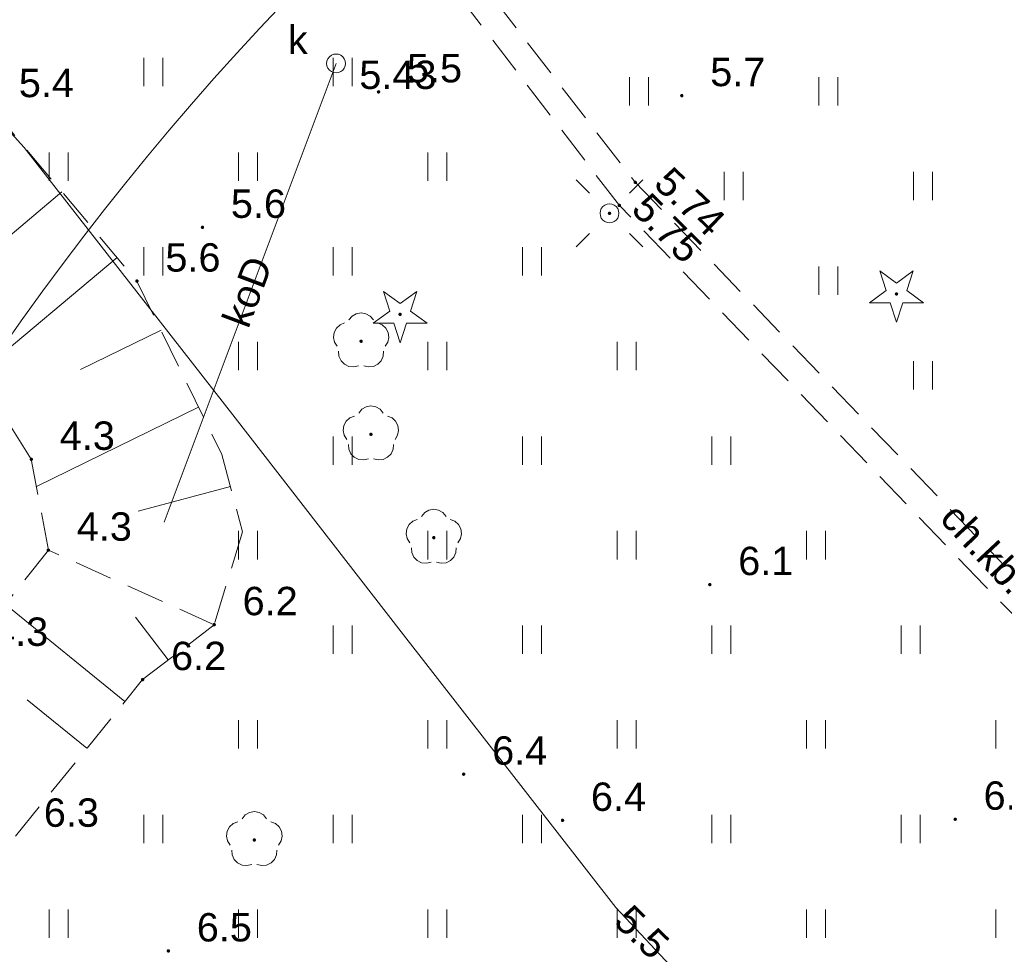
# Model space of a CAD drawing. Extents: x 5474185 to 5474933, y 5916077 to 5916824.
# Tile 157 of 256: x 5474620 to 5474646, y 5916264 to 5916288. Entities that reach past the tile are written whole.
import ezdxf
from ezdxf.enums import TextEntityAlignment as Align

# ---------------------------------------------------------------- set-up
doc = ezdxf.new("R2010")
doc.units = 0
doc.linetypes.add('PRZER2-1', pattern=[1.5, 1, -0.5])
for name, color, linetype, lineweight in [('GSPRDI', 253, 'CONTINUOUS', 18), ('GSPRDL', 253, 'CONTINUOUS', 18), ('GSPWPN', 253, 'CONTINUOUS', 13), ('GSPWPN_O', 253, 'CONTINUOUS', 13), ('GSPWPS', 253, 'CONTINUOUS', 13), ('GSPWPS_O', 253, 'CONTINUOUS', 13), ('GSSKOD', 253, 'CONTINUOUS', 18), ('GSSKOD_O', 253, 'CONTINUOUS', 18), ('GSSUTR', 254, 'CONTINUOUS', 18), ('GSSZSN', 254, 'CONTINUOUS', 18), ('GULKPR', 7, 'CONTINUOUS', 18), ('GULKPR_O', 254, 'CONTINUOUS', 18), ('GULTPR', 254, 'CONTINUOUS', 18), ('GUPELA', 254, 'CONTINUOUS', 18), ('GUPIWZ', 253, 'CONTINUOUS', 18), ('GUPIWZ_O', 253, 'CONTINUOUS', 18), ('GUPKSD', 61, 'CONTINUOUS', 18), ('GUPPRZ_O', 40, 'CONTINUOUS', 18), ('IS HP zasięg', 251, 'CONTINUOUS', 20)]:
    doc.layers.add(name, color=color, linetype=linetype, lineweight=lineweight)
doc.styles.add('Arial', font='arial.ttf')

msp = doc.modelspace()

# ---------------------------------------------------------------- hatches: boundary and pattern name
at = {"layer": 'GSPRDI'}
for points in [[(5474642.87, 5916280.925), (5474642.856094, 5916280.927202), (5474642.84355, 5916280.933594), (5474642.833594, 5916280.94355), (5474642.827202, 5916280.956094), (5474642.825, 5916280.97), (5474642.827202, 5916280.983906), (5474642.833594, 5916280.99645), (5474642.84355, 5916281.006406), (5474642.856094, 5916281.012798), (5474642.87, 5916281.015), (5474642.883906, 5916281.012798), (5474642.89645, 5916281.006406), (5474642.906406, 5916280.99645), (5474642.912798, 5916280.983906), (5474642.915, 5916280.97), (5474642.912798, 5916280.956094), (5474642.906406, 5916280.94355), (5474642.89645, 5916280.933594), (5474642.883906, 5916280.927202)], [(5474629.76, 5916280.385), (5474629.746094, 5916280.387202), (5474629.73355, 5916280.393594), (5474629.723594, 5916280.40355), (5474629.717202, 5916280.416094), (5474629.715, 5916280.43), (5474629.717202, 5916280.443906), (5474629.723594, 5916280.45645), (5474629.73355, 5916280.466406), (5474629.746094, 5916280.472798), (5474629.76, 5916280.475), (5474629.773906, 5916280.472798), (5474629.78645, 5916280.466406), (5474629.796406, 5916280.45645), (5474629.802798, 5916280.443906), (5474629.805, 5916280.43), (5474629.802798, 5916280.416094), (5474629.796406, 5916280.40355), (5474629.78645, 5916280.393594), (5474629.773906, 5916280.387202)]]:
    msp.add_hatch(color=256, dxfattribs=at).paths.add_polyline_path(points)
at = {"layer": 'GSPRDL'}
for points in [[(5474628.73, 5916279.675), (5474628.716094, 5916279.677202), (5474628.70355, 5916279.683594), (5474628.693594, 5916279.69355), (5474628.687202, 5916279.706094), (5474628.685, 5916279.72), (5474628.687202, 5916279.733906), (5474628.693594, 5916279.74645), (5474628.70355, 5916279.756406), (5474628.716094, 5916279.762798), (5474628.73, 5916279.765), (5474628.743906, 5916279.762798), (5474628.75645, 5916279.756406), (5474628.766406, 5916279.74645), (5474628.772798, 5916279.733906), (5474628.775, 5916279.72), (5474628.772798, 5916279.706094), (5474628.766406, 5916279.69355), (5474628.75645, 5916279.683594), (5474628.743906, 5916279.677202)], [(5474628.99, 5916277.215), (5474628.976094, 5916277.217202), (5474628.96355, 5916277.223594), (5474628.953594, 5916277.23355), (5474628.947202, 5916277.246094), (5474628.945, 5916277.26), (5474628.947202, 5916277.273906), (5474628.953594, 5916277.28645), (5474628.96355, 5916277.296406), (5474628.976094, 5916277.302798), (5474628.99, 5916277.305), (5474629.003906, 5916277.302798), (5474629.01645, 5916277.296406), (5474629.026406, 5916277.28645), (5474629.032798, 5916277.273906), (5474629.035, 5916277.26), (5474629.032798, 5916277.246094), (5474629.026406, 5916277.23355), (5474629.01645, 5916277.223594), (5474629.003906, 5916277.217202)], [(5474630.65, 5916274.485), (5474630.636094, 5916274.487202), (5474630.62355, 5916274.493594), (5474630.613594, 5916274.50355), (5474630.607202, 5916274.516094), (5474630.605, 5916274.53), (5474630.607202, 5916274.543906), (5474630.613594, 5916274.55645), (5474630.62355, 5916274.566406), (5474630.636094, 5916274.572798), (5474630.65, 5916274.575), (5474630.663906, 5916274.572798), (5474630.67645, 5916274.566406), (5474630.686406, 5916274.55645), (5474630.692798, 5916274.543906), (5474630.695, 5916274.53), (5474630.692798, 5916274.516094), (5474630.686406, 5916274.50355), (5474630.67645, 5916274.493594), (5474630.663906, 5916274.487202)], [(5474625.91, 5916266.495), (5474625.896094, 5916266.497202), (5474625.88355, 5916266.503594), (5474625.873594, 5916266.51355), (5474625.867202, 5916266.526094), (5474625.865, 5916266.54), (5474625.867202, 5916266.553906), (5474625.873594, 5916266.56645), (5474625.88355, 5916266.576406), (5474625.896094, 5916266.582798), (5474625.91, 5916266.585), (5474625.923906, 5916266.582798), (5474625.93645, 5916266.576406), (5474625.946406, 5916266.56645), (5474625.952798, 5916266.553906), (5474625.955, 5916266.54), (5474625.952798, 5916266.526094), (5474625.946406, 5916266.51355), (5474625.93645, 5916266.503594), (5474625.923906, 5916266.497202)]]:
    msp.add_hatch(color=256, dxfattribs=at).paths.add_polyline_path(points)
at = {"layer": 'GSPWPN'}
for points in [[(5474629.19, 5916286.265), (5474629.178353, 5916286.266533), (5474629.1675, 5916286.271029), (5474629.15818, 5916286.27818), (5474629.151029, 5916286.2875), (5474629.146533, 5916286.298353), (5474629.145, 5916286.31), (5474629.146533, 5916286.321647), (5474629.151029, 5916286.3325), (5474629.15818, 5916286.34182), (5474629.1675, 5916286.348971), (5474629.178353, 5916286.353467), (5474629.19, 5916286.355), (5474629.201647, 5916286.353467), (5474629.2125, 5916286.348971), (5474629.22182, 5916286.34182), (5474629.228971, 5916286.3325), (5474629.233467, 5916286.321647), (5474629.235, 5916286.31), (5474629.233467, 5916286.298353), (5474629.228971, 5916286.2875), (5474629.22182, 5916286.27818), (5474629.2125, 5916286.271029), (5474629.201647, 5916286.266533)], [(5474637.2, 5916286.165), (5474637.188353, 5916286.166533), (5474637.1775, 5916286.171029), (5474637.16818, 5916286.17818), (5474637.161029, 5916286.1875), (5474637.156533, 5916286.198353), (5474637.155, 5916286.21), (5474637.156533, 5916286.221647), (5474637.161029, 5916286.2325), (5474637.16818, 5916286.24182), (5474637.1775, 5916286.248971), (5474637.188353, 5916286.253467), (5474637.2, 5916286.255), (5474637.211647, 5916286.253467), (5474637.2225, 5916286.248971), (5474637.23182, 5916286.24182), (5474637.238971, 5916286.2325), (5474637.243467, 5916286.221647), (5474637.245, 5916286.21), (5474637.243467, 5916286.198353), (5474637.238971, 5916286.1875), (5474637.23182, 5916286.17818), (5474637.2225, 5916286.171029), (5474637.211647, 5916286.166533)], [(5474624.54, 5916282.685), (5474624.528353, 5916282.686533), (5474624.5175, 5916282.691029), (5474624.50818, 5916282.69818), (5474624.501029, 5916282.7075), (5474624.496533, 5916282.718353), (5474624.495, 5916282.73), (5474624.496533, 5916282.741647), (5474624.501029, 5916282.7525), (5474624.50818, 5916282.76182), (5474624.5175, 5916282.768971), (5474624.528353, 5916282.773467), (5474624.54, 5916282.775), (5474624.551647, 5916282.773467), (5474624.5625, 5916282.768971), (5474624.57182, 5916282.76182), (5474624.578971, 5916282.7525), (5474624.583467, 5916282.741647), (5474624.585, 5916282.73), (5474624.583467, 5916282.718353), (5474624.578971, 5916282.7075), (5474624.57182, 5916282.69818), (5474624.5625, 5916282.691029), (5474624.551647, 5916282.686533)], [(5474622.81, 5916281.265), (5474622.798353, 5916281.266533), (5474622.7875, 5916281.271029), (5474622.77818, 5916281.27818), (5474622.771029, 5916281.2875), (5474622.766533, 5916281.298353), (5474622.765, 5916281.31), (5474622.766533, 5916281.321647), (5474622.771029, 5916281.3325), (5474622.77818, 5916281.34182), (5474622.7875, 5916281.348971), (5474622.798353, 5916281.353467), (5474622.81, 5916281.355), (5474622.821647, 5916281.353467), (5474622.8325, 5916281.348971), (5474622.84182, 5916281.34182), (5474622.848971, 5916281.3325), (5474622.853467, 5916281.321647), (5474622.855, 5916281.31), (5474622.853467, 5916281.298353), (5474622.848971, 5916281.2875), (5474622.84182, 5916281.27818), (5474622.8325, 5916281.271029), (5474622.821647, 5916281.266533)], [(5474620.02, 5916276.555), (5474620.008353, 5916276.556533), (5474619.9975, 5916276.561029), (5474619.98818, 5916276.56818), (5474619.981029, 5916276.5775), (5474619.976533, 5916276.588353), (5474619.975, 5916276.6), (5474619.976533, 5916276.611647), (5474619.981029, 5916276.6225), (5474619.98818, 5916276.63182), (5474619.9975, 5916276.638971), (5474620.008353, 5916276.643467), (5474620.02, 5916276.645), (5474620.031647, 5916276.643467), (5474620.0425, 5916276.638971), (5474620.05182, 5916276.63182), (5474620.058971, 5916276.6225), (5474620.063467, 5916276.611647), (5474620.065, 5916276.6), (5474620.063467, 5916276.588353), (5474620.058971, 5916276.5775), (5474620.05182, 5916276.56818), (5474620.0425, 5916276.561029), (5474620.031647, 5916276.556533)], [(5474620.47, 5916274.155), (5474620.458353, 5916274.156533), (5474620.4475, 5916274.161029), (5474620.43818, 5916274.16818), (5474620.431029, 5916274.1775), (5474620.426533, 5916274.188353), (5474620.425, 5916274.2), (5474620.426533, 5916274.211647), (5474620.431029, 5916274.2225), (5474620.43818, 5916274.23182), (5474620.4475, 5916274.238971), (5474620.458353, 5916274.243467), (5474620.47, 5916274.245), (5474620.481647, 5916274.243467), (5474620.4925, 5916274.238971), (5474620.50182, 5916274.23182), (5474620.508971, 5916274.2225), (5474620.513467, 5916274.211647), (5474620.515, 5916274.2), (5474620.513467, 5916274.188353), (5474620.508971, 5916274.1775), (5474620.50182, 5916274.16818), (5474620.4925, 5916274.161029), (5474620.481647, 5916274.156533)], [(5474637.94, 5916273.245), (5474637.928353, 5916273.246533), (5474637.9175, 5916273.251029), (5474637.90818, 5916273.25818), (5474637.901029, 5916273.2675), (5474637.896533, 5916273.278353), (5474637.895, 5916273.29), (5474637.896533, 5916273.301647), (5474637.901029, 5916273.3125), (5474637.90818, 5916273.32182), (5474637.9175, 5916273.328971), (5474637.928353, 5916273.333467), (5474637.94, 5916273.335), (5474637.951647, 5916273.333467), (5474637.9625, 5916273.328971), (5474637.97182, 5916273.32182), (5474637.978971, 5916273.3125), (5474637.983467, 5916273.301647), (5474637.985, 5916273.29), (5474637.983467, 5916273.278353), (5474637.978971, 5916273.2675), (5474637.97182, 5916273.25818), (5474637.9625, 5916273.251029), (5474637.951647, 5916273.246533)], [(5474624.85, 5916272.185), (5474624.838353, 5916272.186533), (5474624.8275, 5916272.191029), (5474624.81818, 5916272.19818), (5474624.811029, 5916272.2075), (5474624.806533, 5916272.218353), (5474624.805, 5916272.23), (5474624.806533, 5916272.241647), (5474624.811029, 5916272.2525), (5474624.81818, 5916272.26182), (5474624.8275, 5916272.268971), (5474624.838353, 5916272.273467), (5474624.85, 5916272.275), (5474624.861647, 5916272.273467), (5474624.8725, 5916272.268971), (5474624.88182, 5916272.26182), (5474624.888971, 5916272.2525), (5474624.893467, 5916272.241647), (5474624.895, 5916272.23), (5474624.893467, 5916272.218353), (5474624.888971, 5916272.2075), (5474624.88182, 5916272.19818), (5474624.8725, 5916272.191029), (5474624.861647, 5916272.186533)], [(5474622.96, 5916270.735), (5474622.948353, 5916270.736533), (5474622.9375, 5916270.741029), (5474622.92818, 5916270.74818), (5474622.921029, 5916270.7575), (5474622.916533, 5916270.768353), (5474622.915, 5916270.78), (5474622.916533, 5916270.791647), (5474622.921029, 5916270.8025), (5474622.92818, 5916270.81182), (5474622.9375, 5916270.818971), (5474622.948353, 5916270.823467), (5474622.96, 5916270.825), (5474622.971647, 5916270.823467), (5474622.9825, 5916270.818971), (5474622.99182, 5916270.81182), (5474622.998971, 5916270.8025), (5474623.003467, 5916270.791647), (5474623.005, 5916270.78), (5474623.003467, 5916270.768353), (5474622.998971, 5916270.7575), (5474622.99182, 5916270.74818), (5474622.9825, 5916270.741029), (5474622.971647, 5916270.736533)], [(5474631.44, 5916268.235), (5474631.428353, 5916268.236533), (5474631.4175, 5916268.241029), (5474631.40818, 5916268.24818), (5474631.401029, 5916268.2575), (5474631.396533, 5916268.268353), (5474631.395, 5916268.28), (5474631.396533, 5916268.291647), (5474631.401029, 5916268.3025), (5474631.40818, 5916268.31182), (5474631.4175, 5916268.318971), (5474631.428353, 5916268.323467), (5474631.44, 5916268.325), (5474631.451647, 5916268.323467), (5474631.4625, 5916268.318971), (5474631.47182, 5916268.31182), (5474631.478971, 5916268.3025), (5474631.483467, 5916268.291647), (5474631.485, 5916268.28), (5474631.483467, 5916268.268353), (5474631.478971, 5916268.2575), (5474631.47182, 5916268.24818), (5474631.4625, 5916268.241029), (5474631.451647, 5916268.236533)], [(5474634.05, 5916267.015), (5474634.038353, 5916267.016533), (5474634.0275, 5916267.021029), (5474634.01818, 5916267.02818), (5474634.011029, 5916267.0375), (5474634.006533, 5916267.048353), (5474634.005, 5916267.06), (5474634.006533, 5916267.071647), (5474634.011029, 5916267.0825), (5474634.01818, 5916267.09182), (5474634.0275, 5916267.098971), (5474634.038353, 5916267.103467), (5474634.05, 5916267.105), (5474634.061647, 5916267.103467), (5474634.0725, 5916267.098971), (5474634.08182, 5916267.09182), (5474634.088971, 5916267.0825), (5474634.093467, 5916267.071647), (5474634.095, 5916267.06), (5474634.093467, 5916267.048353), (5474634.088971, 5916267.0375), (5474634.08182, 5916267.02818), (5474634.0725, 5916267.021029), (5474634.061647, 5916267.016533)], [(5474644.42, 5916267.045), (5474644.408353, 5916267.046533), (5474644.3975, 5916267.051029), (5474644.38818, 5916267.05818), (5474644.381029, 5916267.0675), (5474644.376533, 5916267.078353), (5474644.375, 5916267.09), (5474644.376533, 5916267.101647), (5474644.381029, 5916267.1125), (5474644.38818, 5916267.12182), (5474644.3975, 5916267.128971), (5474644.408353, 5916267.133467), (5474644.42, 5916267.135), (5474644.431647, 5916267.133467), (5474644.4425, 5916267.128971), (5474644.45182, 5916267.12182), (5474644.458971, 5916267.1125), (5474644.463467, 5916267.101647), (5474644.465, 5916267.09), (5474644.463467, 5916267.078353), (5474644.458971, 5916267.0675), (5474644.45182, 5916267.05818), (5474644.4425, 5916267.051029), (5474644.431647, 5916267.046533)], [(5474623.64, 5916263.565), (5474623.628353, 5916263.566533), (5474623.6175, 5916263.571029), (5474623.60818, 5916263.57818), (5474623.601029, 5916263.5875), (5474623.596533, 5916263.598353), (5474623.595, 5916263.61), (5474623.596533, 5916263.621647), (5474623.601029, 5916263.6325), (5474623.60818, 5916263.64182), (5474623.6175, 5916263.648971), (5474623.628353, 5916263.653467), (5474623.64, 5916263.655), (5474623.651647, 5916263.653467), (5474623.6625, 5916263.648971), (5474623.67182, 5916263.64182), (5474623.678971, 5916263.6325), (5474623.683467, 5916263.621647), (5474623.685, 5916263.61), (5474623.683467, 5916263.598353), (5474623.678971, 5916263.5875), (5474623.67182, 5916263.57818), (5474623.6625, 5916263.571029), (5474623.651647, 5916263.566533)]]:
    msp.add_hatch(color=256, dxfattribs=at).paths.add_polyline_path(points)
at = {"layer": 'GSPWPS'}
for points in [[(5474635.97, 5916283.875), (5474635.958353, 5916283.876533), (5474635.9475, 5916283.881029), (5474635.93818, 5916283.88818), (5474635.931029, 5916283.8975), (5474635.926533, 5916283.908353), (5474635.925, 5916283.92), (5474635.926533, 5916283.931647), (5474635.931029, 5916283.9425), (5474635.93818, 5916283.95182), (5474635.9475, 5916283.958971), (5474635.958353, 5916283.963467), (5474635.97, 5916283.965), (5474635.981647, 5916283.963467), (5474635.9925, 5916283.958971), (5474636.00182, 5916283.95182), (5474636.008971, 5916283.9425), (5474636.013467, 5916283.931647), (5474636.015, 5916283.92), (5474636.013467, 5916283.908353), (5474636.008971, 5916283.8975), (5474636.00182, 5916283.88818), (5474635.9925, 5916283.881029), (5474635.981647, 5916283.876533)], [(5474635.55, 5916283.265), (5474635.538353, 5916283.266533), (5474635.5275, 5916283.271029), (5474635.51818, 5916283.27818), (5474635.511029, 5916283.2875), (5474635.506533, 5916283.298353), (5474635.505, 5916283.31), (5474635.506533, 5916283.321647), (5474635.511029, 5916283.3325), (5474635.51818, 5916283.34182), (5474635.5275, 5916283.348971), (5474635.538353, 5916283.353467), (5474635.55, 5916283.355), (5474635.561647, 5916283.353467), (5474635.5725, 5916283.348971), (5474635.58182, 5916283.34182), (5474635.588971, 5916283.3325), (5474635.593467, 5916283.321647), (5474635.595, 5916283.31), (5474635.593467, 5916283.298353), (5474635.588971, 5916283.2875), (5474635.58182, 5916283.27818), (5474635.5725, 5916283.271029), (5474635.561647, 5916283.266533)], [(5474645.67, 5916273.275), (5474645.658353, 5916273.276533), (5474645.6475, 5916273.281029), (5474645.63818, 5916273.28818), (5474645.631029, 5916273.2975), (5474645.626533, 5916273.308353), (5474645.625, 5916273.32), (5474645.626533, 5916273.331647), (5474645.631029, 5916273.3425), (5474645.63818, 5916273.35182), (5474645.6475, 5916273.358971), (5474645.658353, 5916273.363467), (5474645.67, 5916273.365), (5474645.681647, 5916273.363467), (5474645.6925, 5916273.358971), (5474645.70182, 5916273.35182), (5474645.708971, 5916273.3425), (5474645.713467, 5916273.331647), (5474645.715, 5916273.32), (5474645.713467, 5916273.308353), (5474645.708971, 5916273.2975), (5474645.70182, 5916273.28818), (5474645.6925, 5916273.281029), (5474645.681647, 5916273.276533)]]:
    msp.add_hatch(color=256, dxfattribs=at).paths.add_polyline_path(points)
at = {"layer": 'GUPELA', "extrusion": (0, 0, -1)}
msp.add_hatch(color=256, dxfattribs=at).paths.add_polyline_path([(-5474635.292013, 5916283.055045), (-5474635.303788, 5916283.057164), (-5474635.314849, 5916283.062483), (-5474635.323417, 5916283.069862), (-5474635.330557, 5916283.080503), (-5474635.334323, 5916283.092223), (-5474635.334986, 5916283.101113), (-5474635.333117, 5916283.112881), (-5474635.328133, 5916283.123893), (-5474635.320065, 5916283.133482), (-5474635.311281, 5916283.13965), (-5474635.301881, 5916283.143403), (-5474635.288913, 5916283.144987), (-5474635.276551, 5916283.142943), (-5474635.265521, 5916283.13776), (-5474635.255236, 5916283.128574), (-5474635.248715, 5916283.117903), (-5474635.245468, 5916283.106476), (-5474635.24539, 5916283.094091), (-5474635.24813, 5916283.08351), (-5474635.253133, 5916283.074196), (-5474635.260459, 5916283.066054), (-5474635.269534, 5916283.059923), (-5474635.28018, 5916283.056084)])

# ---------------------------------------------------------------- linework, layer by layer
at = {"layer": 'GSPRDI', "elevation": 10.12, "flags": 128}
for points in [[(5474643.142471, 5916281.058531), (5474643.583338, 5916280.738222), (5474643.038396, 5916280.738222), (5474642.87, 5916280.219952), (5474642.701604, 5916280.738222), (5474642.156662, 5916280.738222), (5474642.597529, 5916281.058531), (5474642.429133, 5916281.576801), (5474642.87, 5916281.256493), (5474643.310867, 5916281.576801), (5474643.142471, 5916281.058531)], [(5474630.032471, 5916280.518531), (5474630.473338, 5916280.198222), (5474629.928396, 5916280.198222), (5474629.76, 5916279.679952), (5474629.591604, 5916280.198222), (5474629.046662, 5916280.198222), (5474629.487529, 5916280.518531), (5474629.319133, 5916281.036801), (5474629.76, 5916280.716493), (5474630.200867, 5916281.036801), (5474630.032471, 5916280.518531)]]:
    msp.add_lwpolyline(points, close=True, dxfattribs=at)
at = {"layer": 'GSPRDL', "elevation": 10.12, "flags": 128}
for points in [[(5474628.405723, 5916280.283333), (5474628.489447, 5916280.382679), (5474628.602044, 5916280.447494), (5474628.73, 5916280.47), (5474628.857956, 5916280.447494), (5474628.970553, 5916280.382679), (5474629.054277, 5916280.283333)], [(5474628.094031, 5916279.585674), (5474628.02542, 5916279.695999), (5474627.998571, 5916279.823115), (5474628.016708, 5916279.951763), (5474628.077652, 5916280.066501), (5474628.17409, 5916280.153559), (5474628.294445, 5916280.202485)], [(5474629.165555, 5916280.202485), (5474629.28591, 5916280.153559), (5474629.382348, 5916280.066501), (5474629.443292, 5916279.951763), (5474629.461429, 5916279.823115), (5474629.43458, 5916279.695999), (5474629.365969, 5916279.585674)], [(5474628.661227, 5916279.073649), (5474628.535099, 5916279.042488), (5474628.405908, 5916279.056234), (5474628.289161, 5916279.113237), (5474628.198871, 5916279.206655), (5474628.145875, 5916279.325275), (5474628.136535, 5916279.454859)], [(5474629.323465, 5916279.454859), (5474629.314125, 5916279.325275), (5474629.261129, 5916279.206655), (5474629.170839, 5916279.113237), (5474629.054092, 5916279.056234), (5474628.924901, 5916279.042488), (5474628.798773, 5916279.073649)], [(5474628.665723, 5916277.823333), (5474628.749447, 5916277.922679), (5474628.862044, 5916277.987494), (5474628.99, 5916278.01), (5474629.117956, 5916277.987494), (5474629.230553, 5916277.922679), (5474629.314277, 5916277.823333)], [(5474628.354031, 5916277.125674), (5474628.28542, 5916277.235999), (5474628.258571, 5916277.363115), (5474628.276708, 5916277.491763), (5474628.337652, 5916277.606501), (5474628.43409, 5916277.693559), (5474628.554445, 5916277.742485)], [(5474629.425555, 5916277.742485), (5474629.54591, 5916277.693559), (5474629.642348, 5916277.606501), (5474629.703292, 5916277.491763), (5474629.721429, 5916277.363115), (5474629.69458, 5916277.235999), (5474629.625969, 5916277.125674)], [(5474628.921227, 5916276.613649), (5474628.795099, 5916276.582488), (5474628.665908, 5916276.596234), (5474628.549161, 5916276.653237), (5474628.458871, 5916276.746655), (5474628.405875, 5916276.865275), (5474628.396535, 5916276.994859)], [(5474629.583465, 5916276.994859), (5474629.574125, 5916276.865275), (5474629.521129, 5916276.746655), (5474629.430839, 5916276.653237), (5474629.314092, 5916276.596234), (5474629.184901, 5916276.582488), (5474629.058773, 5916276.613649)], [(5474630.325723, 5916275.093333), (5474630.409447, 5916275.192679), (5474630.522044, 5916275.257494), (5474630.65, 5916275.28), (5474630.777956, 5916275.257494), (5474630.890553, 5916275.192679), (5474630.974277, 5916275.093333)], [(5474630.014031, 5916274.395674), (5474629.94542, 5916274.505999), (5474629.918571, 5916274.633115), (5474629.936708, 5916274.761763), (5474629.997652, 5916274.876501), (5474630.09409, 5916274.963559), (5474630.214445, 5916275.012485)], [(5474631.085555, 5916275.012485), (5474631.20591, 5916274.963559), (5474631.302348, 5916274.876501), (5474631.363292, 5916274.761763), (5474631.381429, 5916274.633115), (5474631.35458, 5916274.505999), (5474631.285969, 5916274.395674)], [(5474630.581227, 5916273.883649), (5474630.455099, 5916273.852488), (5474630.325908, 5916273.866234), (5474630.209161, 5916273.923237), (5474630.118871, 5916274.016655), (5474630.065875, 5916274.135275), (5474630.056535, 5916274.264859)], [(5474631.243465, 5916274.264859), (5474631.234125, 5916274.135275), (5474631.181129, 5916274.016655), (5474631.090839, 5916273.923237), (5474630.974092, 5916273.866234), (5474630.844901, 5916273.852488), (5474630.718773, 5916273.883649)], [(5474625.585723, 5916267.103333), (5474625.669447, 5916267.202679), (5474625.782044, 5916267.267494), (5474625.91, 5916267.29), (5474626.037956, 5916267.267494), (5474626.150553, 5916267.202679), (5474626.234277, 5916267.103333)], [(5474625.274031, 5916266.405674), (5474625.20542, 5916266.515999), (5474625.178571, 5916266.643115), (5474625.196708, 5916266.771763), (5474625.257652, 5916266.886501), (5474625.35409, 5916266.973559), (5474625.474445, 5916267.022485)], [(5474626.345555, 5916267.022485), (5474626.46591, 5916266.973559), (5474626.562348, 5916266.886501), (5474626.623292, 5916266.771763), (5474626.641429, 5916266.643115), (5474626.61458, 5916266.515999), (5474626.545969, 5916266.405674)], [(5474625.841227, 5916265.893649), (5474625.715099, 5916265.862488), (5474625.585908, 5916265.876234), (5474625.469161, 5916265.933237), (5474625.378871, 5916266.026655), (5474625.325875, 5916266.145275), (5474625.316535, 5916266.274859)], [(5474626.503465, 5916266.274859), (5474626.494125, 5916266.145275), (5474626.441129, 5916266.026655), (5474626.350839, 5916265.933237), (5474626.234092, 5916265.876234), (5474626.104901, 5916265.862488), (5474625.978773, 5916265.893649)]]:
    msp.add_lwpolyline(points, dxfattribs=at)
at = {"layer": 'GSSKOD', "linetype": 'PRZER2-1', "lineweight": 13}
for p, q in [((5474635.55, 5916283.31, 10.18), (5474629.2, 5916291.6, 10.18)), ((5474630.38, 5916291.17, 10.18), (5474635.97, 5916283.92, 10.18)), ((5474635.97, 5916283.92, 10.18), (5474645.74, 5916273.77, 10.18)), ((5474645.2, 5916273.26, 10.18), (5474635.55, 5916283.31, 10.18)), ((5474652.62, 5916265.69, 10.18), (5474645.2, 5916273.26, 10.18))]:
    msp.add_line(p, q, dxfattribs=at)
at = {"layer": 'GSSUTR', "elevation": 10.1, "flags": 128}
for points in [[(5474622.99334, 5916287.205848), (5474622.99334, 5916286.455848)], [(5474623.49334, 5916286.455848), (5474623.49334, 5916287.205848)], [(5474627.99334, 5916287.205848), (5474627.99334, 5916286.455848)], [(5474628.49334, 5916286.455848), (5474628.49334, 5916287.205848)], [(5474635.81834, 5916286.695054), (5474635.81834, 5916285.945054)], [(5474636.31834, 5916285.945054), (5474636.31834, 5916286.695054)], [(5474640.81834, 5916286.695054), (5474640.81834, 5916285.945054)], [(5474641.31834, 5916285.945054), (5474641.31834, 5916286.695054)], [(5474620.49334, 5916284.705848), (5474620.49334, 5916283.955848)], [(5474620.99334, 5916283.955848), (5474620.99334, 5916284.705848)], [(5474625.49334, 5916284.705848), (5474625.49334, 5916283.955848)], [(5474625.99334, 5916283.955848), (5474625.99334, 5916284.705848)], [(5474630.49334, 5916284.705848), (5474630.49334, 5916283.955848)], [(5474630.99334, 5916283.955848), (5474630.99334, 5916284.705848)], [(5474638.31834, 5916284.195054), (5474638.31834, 5916283.445054)], [(5474638.81834, 5916283.445054), (5474638.81834, 5916284.195054)], [(5474643.31834, 5916284.195054), (5474643.31834, 5916283.445054)], [(5474643.81834, 5916283.445054), (5474643.81834, 5916284.195054)], [(5474622.99334, 5916282.205848), (5474622.99334, 5916281.455849)], [(5474623.49334, 5916281.455849), (5474623.49334, 5916282.205848)], [(5474627.99334, 5916282.205848), (5474627.99334, 5916281.455849)], [(5474628.49334, 5916281.455849), (5474628.49334, 5916282.205848)], [(5474632.99334, 5916282.205848), (5474632.99334, 5916281.455849)], [(5474633.49334, 5916281.455849), (5474633.49334, 5916282.205848)], [(5474640.81834, 5916281.695054), (5474640.81834, 5916280.945054)], [(5474641.31834, 5916280.945054), (5474641.31834, 5916281.695054)], [(5474625.49334, 5916279.705848), (5474625.49334, 5916278.955848)], [(5474625.99334, 5916278.955848), (5474625.99334, 5916279.705848)], [(5474630.49334, 5916279.705848), (5474630.49334, 5916278.955848)], [(5474630.99334, 5916278.955848), (5474630.99334, 5916279.705848)], [(5474635.49334, 5916279.705848), (5474635.49334, 5916278.955848)], [(5474635.99334, 5916278.955848), (5474635.99334, 5916279.705848)], [(5474643.31834, 5916279.195054), (5474643.31834, 5916278.445054)], [(5474643.81834, 5916278.445054), (5474643.81834, 5916279.195054)], [(5474627.99334, 5916277.205848), (5474627.99334, 5916276.455848)], [(5474628.49334, 5916276.455848), (5474628.49334, 5916277.205848)], [(5474632.99334, 5916277.205848), (5474632.99334, 5916276.455848)], [(5474633.49334, 5916276.455848), (5474633.49334, 5916277.205848)], [(5474637.99334, 5916277.205848), (5474637.99334, 5916276.455848)], [(5474638.49334, 5916276.455848), (5474638.49334, 5916277.205848)], [(5474625.49334, 5916274.705848), (5474625.49334, 5916273.955848)], [(5474625.99334, 5916273.955848), (5474625.99334, 5916274.705848)], [(5474630.49334, 5916274.705848), (5474630.49334, 5916273.955848)], [(5474630.99334, 5916273.955848), (5474630.99334, 5916274.705848)], [(5474635.49334, 5916274.705848), (5474635.49334, 5916273.955848)], [(5474635.99334, 5916273.955848), (5474635.99334, 5916274.705848)], [(5474640.49334, 5916274.705848), (5474640.49334, 5916273.955848)], [(5474640.99334, 5916273.955848), (5474640.99334, 5916274.705848)], [(5474627.99334, 5916272.205848), (5474627.99334, 5916271.455848)], [(5474628.49334, 5916271.455848), (5474628.49334, 5916272.205848)], [(5474632.99334, 5916272.205848), (5474632.99334, 5916271.455848)], [(5474633.49334, 5916271.455848), (5474633.49334, 5916272.205848)], [(5474637.99334, 5916272.205848), (5474637.99334, 5916271.455848)], [(5474638.49334, 5916271.455848), (5474638.49334, 5916272.205848)], [(5474642.99334, 5916272.205848), (5474642.99334, 5916271.455848)], [(5474643.49334, 5916271.455848), (5474643.49334, 5916272.205848)], [(5474625.49334, 5916269.705848), (5474625.49334, 5916268.955848)], [(5474625.99334, 5916268.955848), (5474625.99334, 5916269.705848)], [(5474630.49334, 5916269.705848), (5474630.49334, 5916268.955848)], [(5474630.99334, 5916268.955848), (5474630.99334, 5916269.705848)], [(5474635.49334, 5916269.705848), (5474635.49334, 5916268.955848)], [(5474635.99334, 5916268.955848), (5474635.99334, 5916269.705848)], [(5474640.49334, 5916269.705848), (5474640.49334, 5916268.955848)], [(5474640.99334, 5916268.955848), (5474640.99334, 5916269.705848)], [(5474645.49334, 5916269.705848), (5474645.49334, 5916268.955848)], [(5474622.99334, 5916267.205848), (5474622.99334, 5916266.455848)], [(5474623.49334, 5916266.455848), (5474623.49334, 5916267.205848)], [(5474627.99334, 5916267.205848), (5474627.99334, 5916266.455848)], [(5474628.49334, 5916266.455848), (5474628.49334, 5916267.205848)], [(5474632.99334, 5916267.205848), (5474632.99334, 5916266.455848)], [(5474633.49334, 5916266.455848), (5474633.49334, 5916267.205848)], [(5474637.99334, 5916267.205848), (5474637.99334, 5916266.455848)], [(5474638.49334, 5916266.455848), (5474638.49334, 5916267.205848)], [(5474642.99334, 5916267.205848), (5474642.99334, 5916266.455848)], [(5474643.49334, 5916266.455848), (5474643.49334, 5916267.205848)], [(5474620.49334, 5916264.705848), (5474620.49334, 5916263.955848)], [(5474620.99334, 5916263.955848), (5474620.99334, 5916264.705848)], [(5474625.49334, 5916264.705848), (5474625.49334, 5916263.955848)], [(5474625.99334, 5916263.955848), (5474625.99334, 5916264.705848)], [(5474630.49334, 5916264.705848), (5474630.49334, 5916263.955848)], [(5474630.99334, 5916263.955848), (5474630.99334, 5916264.705848)], [(5474635.49334, 5916264.705848), (5474635.49334, 5916263.955848)], [(5474635.99334, 5916263.955848), (5474635.99334, 5916264.705848)], [(5474640.49334, 5916264.705848), (5474640.49334, 5916263.955848)], [(5474640.99334, 5916263.955848), (5474640.99334, 5916264.705848)], [(5474645.49334, 5916264.705848), (5474645.49334, 5916263.955848)]]:
    msp.add_lwpolyline(points, dxfattribs=at)
at = {"layer": 'GSSZSN', "linetype": 'PRZER2-1', "lineweight": 13}
for p, q in [((5474618.94, 5916285.92, 10.06), (5474622.81, 5916281.31, 10.06)), ((5474620.02, 5916276.6, 10.06), (5474616.38, 5916282.39, 10.06)), ((5474622.81, 5916281.31, 10.06), (5474625.05, 5916276.73, 10.06)), ((5474625.05, 5916276.73, 10.06), (5474625.6, 5916274.68, 10.06)), ((5474620.47, 5916274.2, 10.06), (5474620.02, 5916276.6, 10.06)), ((5474625.6, 5916274.68, 10.06), (5474624.85, 5916272.23, 10.06)), ((5474620.47, 5916274.2, 10.06), (5474618.26, 5916271.42, 10.06)), ((5474624.85, 5916272.23, 10.06), (5474620.47, 5916274.2, 10.06)), ((5474624.85, 5916272.23, 10.06), (5474620.47, 5916274.2, 10.06)), ((5474622.96, 5916270.78, 10.06), (5474624.85, 5916272.23, 10.06)), ((5474619.6, 5916266.64, 10.06), (5474622.96, 5916270.78, 10.06))]:
    msp.add_line(p, q, dxfattribs=at)
at = {"layer": 'GSSZSN', "linetype": 'Continuous', "lineweight": 18, "elevation": 10.06, "flags": 128}
for points in [[(5474620.828272, 5916283.670663), (5474619.108957, 5916282.227334)], [(5474622.2838, 5916281.936817), (5474618.605923, 5916278.849315)], [(5474623.445035, 5916280.01158), (5474621.315049, 5916278.96984)], [(5474624.439637, 5916277.977974), (5474620.154583, 5916275.882227)], [(5474625.276624, 5916275.885311), (5474622.837989, 5916275.231043)], [(5474622.492031, 5916270.203395), (5474619.331792, 5916272.768227)], [(5474623.637186, 5916271.299534), (5474622.772715, 5916272.426326)], [(5474621.4862, 5916268.964068), (5474619.912344, 5916270.2414)]]:
    msp.add_lwpolyline(points, dxfattribs=at)
at = {"layer": 'GULKPR', "linetype": 'Continuous', "lineweight": 18, "elevation": 10.14, "flags": 128}
msp.add_lwpolyline([(5474628.07, 5916287.06), (5474623.53, 5916274.94)], dxfattribs=at)
at = {"layer": 'GULTPR', "linetype": 'Continuous', "lineweight": 13}
for p, q in [((5474619.83, 5916284.84, 10.14), (5474615.58, 5916289.5, 10.14)), ((5474625.4, 5916277.7, 10.14), (5474619.83, 5916284.84, 10.14)), ((5474629.79, 5916272.04, 10.14), (5474625.4, 5916277.7, 10.14)), ((5474635.46, 5916264.76, 10.14), (5474629.79, 5916272.04, 10.14)), ((5474637.83, 5916262.23, 10.14), (5474635.46, 5916264.76, 10.14))]:
    msp.add_line(p, q, dxfattribs=at)
at = {"layer": 'GUPELA', "elevation": 10.15, "flags": 128}
for points in [[(5474634.406117, 5916283.983883), (5474634.75967, 5916283.63033)], [(5474636.173883, 5916283.983883), (5474635.82033, 5916283.63033)], [(5474634.406117, 5916282.216117), (5474634.75967, 5916282.56967)], [(5474636.173883, 5916282.216117), (5474635.82033, 5916282.56967)]]:
    msp.add_lwpolyline(points, dxfattribs=at)
at = {"layer": 'GUPELA', "elevation": 10.16, "flags": 128}
msp.add_lwpolyline([(5474635.29, 5916283.35), (5474635.354705, 5916283.341481), (5474635.415, 5916283.316506), (5474635.466777, 5916283.276777), (5474635.506506, 5916283.225), (5474635.531481, 5916283.164705), (5474635.54, 5916283.1), (5474635.531481, 5916283.035295), (5474635.506506, 5916282.975), (5474635.466777, 5916282.923223), (5474635.415, 5916282.883494), (5474635.354705, 5916282.858519), (5474635.29, 5916282.85), (5474635.225295, 5916282.858519), (5474635.165, 5916282.883494), (5474635.113223, 5916282.923223), (5474635.073494, 5916282.975), (5474635.048519, 5916283.035295), (5474635.04, 5916283.1), (5474635.048519, 5916283.164705), (5474635.073494, 5916283.225), (5474635.113223, 5916283.276777), (5474635.165, 5916283.316506), (5474635.225295, 5916283.341481), (5474635.29, 5916283.35)], close=True, dxfattribs=at)
at = {"layer": 'GUPIWZ', "elevation": 10.18, "flags": 128}
msp.add_lwpolyline([(5474628.07, 5916287.31), (5474628.134705, 5916287.301481), (5474628.195, 5916287.276506), (5474628.246777, 5916287.236777), (5474628.286506, 5916287.185), (5474628.311481, 5916287.124705), (5474628.32, 5916287.06), (5474628.311481, 5916286.995295), (5474628.286506, 5916286.935), (5474628.246777, 5916286.883223), (5474628.195, 5916286.843494), (5474628.134705, 5916286.818519), (5474628.07, 5916286.81), (5474628.005295, 5916286.818519), (5474627.945, 5916286.843494), (5474627.893223, 5916286.883223), (5474627.853494, 5916286.935), (5474627.828519, 5916286.995295), (5474627.82, 5916287.06), (5474627.828519, 5916287.124705), (5474627.853494, 5916287.185), (5474627.893223, 5916287.236777), (5474627.945, 5916287.276506), (5474628.005295, 5916287.301481), (5474628.07, 5916287.31)], close=True, dxfattribs=at)
at = {"layer": 'GUPKSD', "elevation": 10.16, "flags": 128}
msp.add_lwpolyline([(5474628.07, 5916287.31), (5474628.134705, 5916287.301481), (5474628.195, 5916287.276506), (5474628.246777, 5916287.236777), (5474628.286506, 5916287.185), (5474628.311481, 5916287.124705), (5474628.32, 5916287.06), (5474628.311481, 5916286.995295), (5474628.286506, 5916286.935), (5474628.246777, 5916286.883223), (5474628.195, 5916286.843494), (5474628.134705, 5916286.818519), (5474628.07, 5916286.81), (5474628.005295, 5916286.818519), (5474627.945, 5916286.843494), (5474627.893223, 5916286.883223), (5474627.853494, 5916286.935), (5474627.828519, 5916286.995295), (5474627.82, 5916287.06), (5474627.828519, 5916287.124705), (5474627.853494, 5916287.185), (5474627.893223, 5916287.236777), (5474627.945, 5916287.276506), (5474628.005295, 5916287.301481), (5474628.07, 5916287.31)], close=True, dxfattribs=at)
at = {"layer": 'IS HP zasięg', "lineweight": 20, "ltscale": 0.7}
msp.add_circle((5474618.317819, 5916309.855134, 10.16), 75, dxfattribs=at)
at = {"layer": 'IS HP zasięg', "lineweight": 15, "ltscale": 0.7}
msp.add_circle((5474680.96, 5916236.9), 75, dxfattribs=at)
msp.add_circle((5474680.96, 5916236.9), 75, dxfattribs=at)

# ---------------------------------------------------------------- texts
at = {"layer": 'GSPWPN_O', "linetype": 'Continuous', "lineweight": 0, "style": 'Arial'}
for s, p in [('5.5', (5474629.94, 5916286.56, 10.8)), ('5.7', (5474637.95, 5916286.46, 10.8)), ('5.4', (5474619.69, 5916286.17, 10.8)), ('5.6', (5474625.29, 5916282.98, 10.8)), ('5.6', (5474623.56, 5916281.56, 10.8)), ('4.3', (5474620.77, 5916276.85, 10.8)), ('4.3', (5474621.22, 5916274.45, 10.8)), ('6.1', (5474638.69, 5916273.54, 10.8)), ('6.2', (5474625.6, 5916272.48, 10.8)), ('4.3', (5474619.01, 5916271.67, 10.8)), ('6.2', (5474623.71, 5916271.03, 10.8)), ('6.4', (5474632.19, 5916268.53, 10.8)), ('6.4', (5474634.8, 5916267.31, 10.8)), ('6.3', (5474645.17, 5916267.34, 10.8)), ('6.3', (5474620.35, 5916266.89, 10.8)), ('6.5', (5474624.39, 5916263.86, 10.8))]:
    msp.add_text(s, height=0.75, dxfattribs=at).set_placement(p)
at = {"layer": 'GSPWPS_O', "linetype": 'Continuous', "lineweight": 0, "style": 'Arial'}
for s, rotation, p in [('5.74', 316.433877, (5474636.421509, 5916283.84166, 10.8)), ('5.75', 314.744078, (5474635.829877, 5916283.171962, 10.8))]:
    msp.add_text(s, height=0.75, rotation=rotation, dxfattribs=at).set_placement(p)
at = {"layer": 'GSSKOD_O', "linetype": 'Continuous', "lineweight": 0, "style": 'Arial'}
msp.add_text('ch.kb.', height=0.75, rotation=313.031292, dxfattribs=at).set_placement((5474644.931677, 5916273.98536, 10.8), align=Align.CENTER)
at = {"layer": 'GULKPR_O', "linetype": 'Continuous', "lineweight": 0, "style": 'Arial'}
msp.add_text('koD', height=0.75, rotation=69.46468, dxfattribs=at).set_placement((5474626.07483, 5916280.897052, 10.8), align=Align.CENTER)
at = {"layer": 'GUPIWZ_O', "linetype": 'Continuous', "lineweight": 0, "style": 'Arial'}
msp.add_text('k', height=0.75, dxfattribs=at).set_placement((5474627.32, 5916287.31, 10.8), align=Align.RIGHT)
at = {"layer": 'GUPPRZ_O', "linetype": 'Continuous', "lineweight": 0, "style": 'Arial'}
msp.add_text('5.43', height=0.75, dxfattribs=at).set_placement((5474628.681757, 5916286.38563, 10.8))
msp.add_text('5.5', height=0.75, rotation=315.881831, dxfattribs=at).set_placement((5474635.365356, 5916264.350093, 10.8))

doc.saveas('drawing.dxf')
